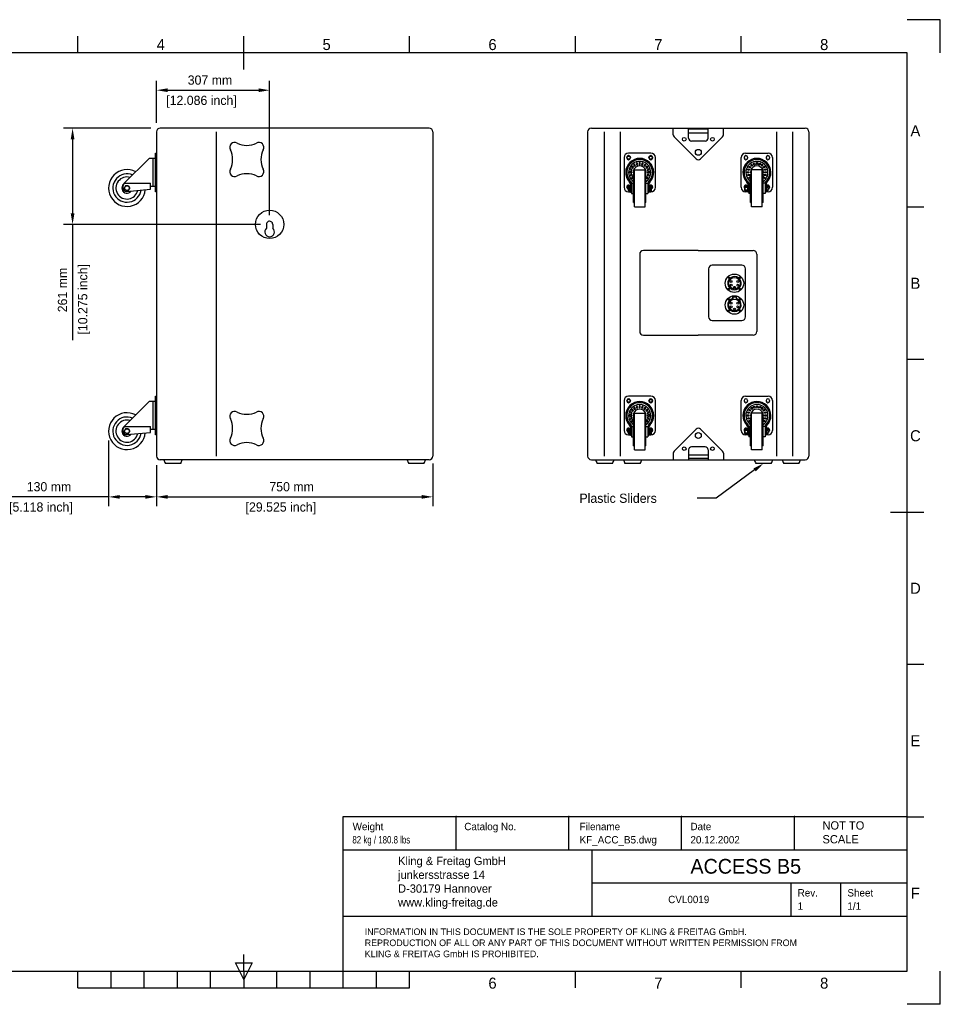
# Model space of a CAD drawing. Extents: x -90 to 3690, y 549 to 3222.
# Tile 2 of 2: x 1192 to 3690, y 549 to 3222. Entities that reach past the tile are written whole.
import ezdxf
from ezdxf.enums import TextEntityAlignment as Align

# ---------------------------------------------------------------- set-up
doc = ezdxf.new("R2010")
doc.units = 0
for name, color, linetype in [('KF_ACC_B5_DIM', 1, 'CONTINUOUS'), ('KF_ACC_B5_REAR', 7, 'CONTINUOUS'), ('KF_ACC_B5_SIDE', 7, 'CONTINUOUS'), ('KF_FRAME_025', 7, 'CONTINUOUS'), ('KF_FRAME_050', 6, 'CONTINUOUS'), ('KF_FRAME_070', 5, 'CONTINUOUS'), ('KF_FRAME_200', 8, 'CONTINUOUS')]:
    doc.layers.add(name, color=color, linetype=linetype)

# ---------------------------------------------------------------- blocks, each defined once
blk = doc.blocks.new('KF_ACC_B5_SIDE')
at = {"layer": 'KF_ACC_B5_SIDE', "color": 7}
for p, q in [((365, 0), (-365, 0)), ((-375, -10), (-375, -889.9)), ((-213.4, -9.9), (-213.4, -884.9)), ((375, -10), (375, -889.9)), ((375, -10), (375, -15)), ((-76.5, -261), (-76.5, -271.7)), ((-59.5, -261.3), (-59.5, -271.7)), ((365, -899.9), (-365.4, -899.9)), ((-213.4, -884.9), (-213.4, -889.9)), ((375, -884.9), (375, -889.9))]:
    blk.add_line(p, q, dxfattribs=at)
at = {"layer": 'KF_ACC_B5_SIDE'}
for p, q in [((-378, -172.4), (-378, -67.4)), ((-378, -67.4), (-375, -67.4)), ((-375, -172.4), (-375, -67.4)), ((-462.6, -149.6), (-395, -81.9)), ((-378, -81.9), (-395, -81.9)), ((-384, -157.9), (-384, -81.9)), ((-378, -157.9), (-378, -81.9)), ((-465, -163.7), (-465, -155.2)), ((-462.6, -149.6), (-391, -149.6)), ((-458.6, -156.1), (-462.2, -162.4)), ((-451.3, -156.1), (-458.6, -156.1)), ((-451.3, -156.1), (-447.7, -162.4)), ((-391, -165.9), (-391, -149.6)), ((-378, -157.9), (-391, -157.9)), ((-458.6, -168.7), (-462.2, -162.4)), ((-451.3, -168.7), (-458.6, -168.7)), ((-456.3, -171.6), (-391, -165.9)), ((-451.3, -168.7), (-447.7, -162.4)), ((-375, -172.4), (-378, -172.4)), ((-462.6, -809.6), (-395, -741.9)), ((-378, -741.9), (-395, -741.9)), ((-384, -817.9), (-384, -741.9)), ((-378, -832.4), (-378, -727.4)), ((-378, -727.4), (-375, -727.4)), ((-378, -817.9), (-378, -741.9)), ((-375, -832.4), (-375, -727.4)), ((-465, -823.7), (-465, -815.2)), ((-462.6, -809.6), (-391, -809.6)), ((-458.6, -816.1), (-462.2, -822.4)), ((-458.6, -828.7), (-462.2, -822.4)), ((-451.3, -816.1), (-458.6, -816.1)), ((-456.3, -831.6), (-391, -825.9)), ((-451.3, -816.1), (-447.7, -822.4)), ((-451.3, -828.7), (-447.7, -822.4)), ((-391, -825.9), (-391, -809.6)), ((-378, -817.9), (-391, -817.9)), ((-451.3, -828.7), (-458.6, -828.7)), ((-375, -832.4), (-378, -832.4)), ((-309.3, -909.9), (-350.7, -909.9)), ((350.7, -909.9), (309.3, -909.9))]:
    blk.add_line(p, q, dxfattribs=at)
for centre in [(-455, -162.4), (-455, -822.4)]:
    blk.add_circle(centre, 6.3, dxfattribs=at)
at = {"layer": 'KF_ACC_B5_SIDE', "color": 7}
blk.add_circle((-68, -261), 38.5, dxfattribs=at)
for centre, radius, start, end in [((-365, -10), 10, 90, 180), ((365, -10), 10, 0, 90), ((-163.2, -51.8), 13, 58.6012, 211.4006), ((-130, 15.4), 62, 244.7358, 295.264), ((-96.8, -51.8), 13, 328.6012, 121.4006), ((-230.4, -85), 62, 334.7358, 25.264), ((-29.6, -85), 62, 154.7358, 205.264), ((-163.2, -118.2), 13, 148.6012, 301.4006), ((-130, -185.4), 62, 64.7358, 115.264), ((-96.8, -118.2), 13, 238.6013, 31.4006), ((-68, -261), 8.5, 357.8725, 180.2008), ((-68, -281.5), 13, 130.8322, 49.2019), ((-163.2, -781.7), 13, 58.5994, 211.3988), ((-130, -714.5), 62, 244.736, 295.2642), ((-96.8, -781.7), 13, 328.5994, 121.3987), ((-230.4, -814.9), 62, 334.736, 25.2642), ((-29.6, -814.9), 62, 154.736, 205.2642), ((-163.2, -848.2), 13, 148.5994, 301.3988), ((-130, -915.3), 62, 64.736, 115.2642), ((-96.8, -848.2), 13, 238.5994, 31.3988), ((-365, -889.9), 10, 180, 270), ((365, -889.9), 10, 270, 0)]:
    blk.add_arc(centre, radius, start, end, dxfattribs=at)
at = {"layer": 'KF_ACC_B5_SIDE'}
for centre, radius, start, end in [((-455, -162.4), 50, 61.8309, 354.5249), ((-455, -162.4), 38.5, 67.0884, 351.3427), ((-455, -162.4), 30, 73.8541, 347.3613), ((-455, -162.4), 14, 131.4967, 324.5101), ((-457, -155.2), 8, 135, 180), ((-457, -163.7), 8, 180, 275), ((-455, -822.4), 50, 61.8309, 354.5249), ((-455, -822.4), 38.5, 67.0884, 351.3427), ((-455, -822.4), 30, 73.8541, 347.3613), ((-455, -822.4), 14, 131.4967, 324.5101), ((-457, -815.2), 8, 135, 180), ((-457, -823.7), 8, 180, 275), ((-330, -895.9), 25, 189.323, 214.1867), ((-330, -895.9), 25, 325.8133, 350.677), ((330, -895.9), 25, 189.323, 214.1867), ((330, -895.9), 25, 325.8133, 350.677)]:
    blk.add_arc(centre, radius, start, end, dxfattribs=at)
blk = doc.blocks.new('KF_ACC_B5_REAR')
at = {"layer": 'KF_ACC_B5_REAR'}
for p, q in [((-290.2, 0), (290.2, 0)), ((-68, 0), (68, 0)), ((-68, -17.7), (-68, 0)), ((-26.5, -27), (-26.5, 0)), ((26.5, -27), (26.5, 0)), ((68, -17.7), (68, 0)), ((-300.2, -10), (-300.2, -890)), ((-255.7, -10), (-255.7, -890)), ((-212.2, -10), (-212.2, -890)), ((-65.7, -23.3), (-5.7, -83.3)), ((26.5, -2.9), (-26.5, -2.9)), ((-26.5, -12.9), (26.5, -12.9)), ((65.7, -23.3), (5.7, -83.3)), ((212.2, -10), (212.2, -890)), ((255.7, -10), (255.7, -890)), ((300.2, -10), (300.2, -890)), ((18.5, -35), (-18.7, -35)), ((-201.5, -79.5), (-201.5, -160.5)), ((-193.5, -79), (-193.5, -81)), ((-128.5, -67.5), (-189.5, -67.5)), ((-184.5, -79), (-184.5, -81)), ((-133.5, -79), (-133.5, -81)), ((-124.5, -79), (-124.5, -81)), ((-116.5, -160.5), (-116.5, -79.5)), ((116.5, -160.5), (116.5, -79.5)), ((124.5, -79), (124.5, -81)), ((128.5, -67.5), (189.5, -67.5)), ((133.5, -79), (133.5, -81)), ((184.5, -79), (184.5, -81)), ((193.5, -79), (193.5, -81)), ((201.5, -79.5), (201.5, -160.5)), ((-179.6, -103.2), (-181.3, -105.6)), ((-181.3, -105.6), (-177.3, -108.6)), ((-175.5, -106.1), (-179.6, -103.2)), ((-177.3, -108.6), (-175.5, -106.1)), ((-173.4, -97.7), (-175.8, -99.4)), ((-175.8, -99.4), (-172.8, -103.5)), ((-170.4, -101.7), (-173.4, -97.7)), ((-172.8, -103.5), (-170.4, -101.7)), ((-165.8, -94.3), (-168.6, -95.3)), ((-168.6, -95.3), (-167.1, -100)), ((-167.1, -100), (-164.2, -99.1)), ((-164.2, -99.1), (-165.8, -94.3)), ((-157.5, -93.5), (-160.5, -93.5)), ((-160.5, -93.5), (-160.5, -98.5)), ((-160.5, -98.5), (-157.5, -98.5)), ((-157.5, -98.5), (-157.5, -93.5)), ((-152.2, -94.3), (-153.8, -99.1)), ((-153.8, -99.1), (-150.9, -100)), ((-149.4, -95.3), (-152.2, -94.3)), ((-150.9, -100), (-149.4, -95.3)), ((-144.6, -97.7), (-147.6, -101.7)), ((-147.6, -101.7), (-145.1, -103.5)), ((-145.1, -103.5), (-142.2, -99.4)), ((-142.2, -99.4), (-144.6, -97.7)), ((-138.4, -103.2), (-142.5, -106.1)), ((-142.5, -106.1), (-140.7, -108.6)), ((-140.7, -108.6), (-136.7, -105.6)), ((-136.7, -105.6), (-138.4, -103.2)), ((136.7, -105.6), (138.4, -103.2)), ((140.7, -108.6), (136.7, -105.6)), ((138.4, -103.2), (142.5, -106.1)), ((142.5, -106.1), (140.7, -108.6)), ((142.2, -99.4), (144.6, -97.7)), ((145.1, -103.5), (142.2, -99.4)), ((144.6, -97.7), (147.6, -101.7)), ((147.6, -101.7), (145.1, -103.5)), ((149.4, -95.3), (152.2, -94.3)), ((150.9, -100), (149.4, -95.3)), ((153.8, -99.1), (150.9, -100)), ((152.2, -94.3), (153.8, -99.1)), ((157.5, -98.5), (157.5, -93.5)), ((157.5, -93.5), (160.5, -93.5)), ((160.5, -98.5), (157.5, -98.5)), ((160.5, -93.5), (160.5, -98.5)), ((164.2, -99.1), (165.8, -94.3)), ((167.1, -100), (164.2, -99.1)), ((165.8, -94.3), (168.6, -95.3)), ((168.6, -95.3), (167.1, -100)), ((170.4, -101.7), (173.4, -97.7)), ((172.8, -103.5), (170.4, -101.7)), ((175.8, -99.4), (172.8, -103.5)), ((173.4, -97.7), (175.8, -99.4)), ((175.5, -106.1), (179.6, -103.2)), ((177.3, -108.6), (175.5, -106.1)), ((181.3, -105.6), (177.3, -108.6)), ((179.6, -103.2), (181.3, -105.6)), ((-180.5, -118.5), (-185.5, -118.5)), ((-185.5, -118.5), (-185.5, -121.5)), ((-185.5, -121.5), (-180.5, -121.5)), ((-183.7, -110.4), (-184.7, -113.2)), ((-184.7, -113.2), (-179.9, -114.8)), ((-179.9, -125.2), (-184.7, -126.8)), ((-184.7, -126.8), (-183.7, -129.6)), ((-179, -111.9), (-183.7, -110.4)), ((-183.7, -129.6), (-179, -128.1)), ((-177.3, -131.4), (-181.3, -134.4)), ((-180.5, -121.5), (-180.5, -118.5)), ((-179.9, -114.8), (-179, -111.9)), ((-179, -128.1), (-179.9, -125.2)), ((-176, -133.2), (-177.3, -131.4)), ((-176, -202), (-176, -125)), ((-176, -125), (-173.5, -125)), ((-173.5, -213.5), (-173.5, -113.5)), ((-173.5, -113.5), (-144.5, -113.5)), ((-144.5, -213.5), (-144.5, -113.5)), ((-142, -125), (-144.5, -125)), ((-142, -202), (-142, -125)), ((-140.7, -131.4), (-142, -133.2)), ((-136.7, -134.4), (-140.7, -131.4)), ((-134.3, -110.4), (-139, -111.9)), ((-139, -111.9), (-138.1, -114.8)), ((-138.1, -125.2), (-139, -128.1)), ((-139, -128.1), (-134.3, -129.6)), ((-138.1, -114.8), (-133.3, -113.2)), ((-133.3, -126.8), (-138.1, -125.2)), ((-137.5, -118.5), (-137.5, -121.5)), ((-132.5, -118.5), (-137.5, -118.5)), ((-137.5, -121.5), (-132.5, -121.5)), ((-133.3, -113.2), (-134.3, -110.4)), ((-134.3, -129.6), (-133.3, -126.8)), ((-132.5, -121.5), (-132.5, -118.5)), ((132.5, -118.5), (137.5, -118.5)), ((132.5, -121.5), (132.5, -118.5)), ((137.5, -121.5), (132.5, -121.5)), ((133.3, -113.2), (134.3, -110.4)), ((138.1, -114.8), (133.3, -113.2)), ((133.3, -126.8), (138.1, -125.2)), ((134.3, -129.6), (133.3, -126.8)), ((134.3, -110.4), (139, -111.9)), ((139, -128.1), (134.3, -129.6)), ((136.7, -134.4), (140.7, -131.4)), ((137.5, -118.5), (137.5, -121.5)), ((139, -111.9), (138.1, -114.8)), ((138.1, -125.2), (139, -128.1)), ((140.7, -131.4), (142, -133.2)), ((142, -202), (142, -125)), ((142, -125), (144.5, -125)), ((144.5, -213.5), (144.5, -113.5)), ((173.5, -113.5), (144.5, -113.5)), ((173.5, -213.5), (173.5, -113.5)), ((176, -125), (173.5, -125)), ((176, -202), (176, -125)), ((176, -133.2), (177.3, -131.4)), ((177.3, -131.4), (181.3, -134.4)), ((179, -111.9), (183.7, -110.4)), ((179.9, -114.8), (179, -111.9)), ((179, -128.1), (179.9, -125.2)), ((183.7, -129.6), (179, -128.1)), ((184.7, -113.2), (179.9, -114.8)), ((179.9, -125.2), (184.7, -126.8)), ((180.5, -121.5), (180.5, -118.5)), ((180.5, -118.5), (185.5, -118.5)), ((185.5, -121.5), (180.5, -121.5)), ((183.7, -110.4), (184.7, -113.2)), ((184.7, -126.8), (183.7, -129.6)), ((185.5, -118.5), (185.5, -121.5)), ((-193.5, -159), (-193.5, -161)), ((-189.2, -169), (-189.2, -158)), ((-184.5, -156.2), (-188.7, -156.2)), ((-184.5, -159.9), (-188.7, -159.9)), ((-184.5, -157.8), (-184.5, -156.2)), ((-184.5, -170.8), (-184.5, -156.2)), ((-184, -157.8), (-184.5, -157.8)), ((-184.5, -159), (-184.5, -161)), ((-184, -152), (-184, -173.5)), ((-184, -153.5), (-184, -173.5)), ((-184, -169.2), (-184, -157.8)), ((-181.3, -134.4), (-179.6, -136.8)), ((-181, -149.5), (-176, -149.5)), ((-181, -150.8), (-181, -177.5)), ((-179.6, -136.8), (-176, -134.2)), ((-142, -134.2), (-138.4, -136.8)), ((-142, -149.5), (-137, -149.5)), ((-138.4, -136.8), (-136.7, -134.4)), ((-137, -150.8), (-137, -177.5)), ((-134, -152), (-134, -173.5)), ((-134, -169), (-134, -158)), ((-127.2, -156.2), (-133.5, -156.2)), ((-133.5, -159), (-133.5, -161)), ((-127.2, -159.9), (-133.5, -159.9)), ((-126.7, -169), (-126.7, -158)), ((-124.5, -159), (-124.5, -161)), ((124.5, -159), (124.5, -161)), ((126.7, -169), (126.7, -158)), ((127.2, -156.2), (133.5, -156.2)), ((127.2, -159.9), (133.5, -159.9)), ((133.5, -159), (133.5, -161)), ((134, -152), (134, -173.5)), ((134, -169), (134, -158)), ((138.4, -136.8), (136.7, -134.4)), ((142, -149.5), (137, -149.5)), ((137, -150.8), (137, -177.5)), ((142, -134.2), (138.4, -136.8)), ((179.6, -136.8), (176, -134.2)), ((181, -149.5), (176, -149.5)), ((181.3, -134.4), (179.6, -136.8)), ((181, -150.8), (181, -177.5)), ((184, -152), (184, -173.5)), ((184, -153.5), (184, -173.5)), ((184, -157.8), (184.5, -157.8)), ((184, -169.2), (184, -157.8)), ((184.5, -157.8), (184.5, -156.2)), ((184.5, -170.8), (184.5, -156.2)), ((184.5, -156.2), (188.7, -156.2)), ((184.5, -159), (184.5, -161)), ((184.5, -159.9), (188.7, -159.9)), ((189.2, -169), (189.2, -158)), ((193.5, -159), (193.5, -161)), ((-189.5, -172.5), (-184, -172.5)), ((-184.5, -167.1), (-188.7, -167.1)), ((-184.5, -170.8), (-188.7, -170.8)), ((-184.5, -169.2), (-184.5, -170.8)), ((-184, -169.2), (-184.5, -169.2)), ((-184, -173.5), (-181, -173.5)), ((-181, -177.5), (-176, -177.5)), ((-142, -177.5), (-137, -177.5)), ((-137, -173.5), (-134, -173.5)), ((-134, -172.5), (-128.5, -172.5)), ((-127.2, -167.1), (-133.5, -167.1)), ((-127.2, -170.8), (-133.5, -170.8)), ((127.2, -167.1), (133.5, -167.1)), ((127.2, -170.8), (133.5, -170.8)), ((134, -172.5), (128.5, -172.5)), ((137, -173.5), (134, -173.5)), ((142, -177.5), (137, -177.5)), ((181, -177.5), (176, -177.5)), ((184, -173.5), (181, -173.5)), ((184, -169.2), (184.5, -169.2)), ((189.5, -172.5), (184, -172.5)), ((184.5, -167.1), (188.7, -167.1)), ((184.5, -169.2), (184.5, -170.8)), ((184.5, -170.8), (188.7, -170.8)), ((-176, -202), (-173.5, -202)), ((-173.5, -213.5), (-144.5, -213.5)), ((-142, -202), (-144.5, -202)), ((142, -202), (144.5, -202)), ((173.5, -213.5), (144.5, -213.5)), ((176, -202), (173.5, -202)), ((-159, -342), (-159, -552)), ((0, -332), (-149, -332)), ((0, -332), (149, -332)), ((159, -342), (159, -552)), ((118, -372), (38, -372)), ((28, -382), (28, -512)), ((128, -447), (128, -382)), ((128, -512), (128, -447)), ((93.3, -457.5), (102.9, -457.5)), ((93.3, -462.5), (93.3, -457.5)), ((93.5, -457.6), (102.7, -457.6)), ((93.5, -458.9), (93.5, -457.6)), ((102.7, -458.9), (93.5, -458.9)), ((93.5, -458.9), (93.5, -464.9)), ((102.7, -457.6), (102.7, -458.9)), ((102.7, -458.9), (102.7, -464.9)), ((102.9, -457.5), (102.9, -462.5)), ((38, -522), (118, -522)), ((-149, -562), (0, -562)), ((149, -562), (0, -562)), ((-201.5, -739.5), (-201.5, -820.5)), ((-193.5, -739), (-193.5, -741)), ((-128.5, -727.5), (-189.5, -727.5)), ((-184.5, -739), (-184.5, -741)), ((-133.5, -739), (-133.5, -741)), ((-124.5, -739), (-124.5, -741)), ((-116.5, -820.5), (-116.5, -739.5)), ((116.5, -820.5), (116.5, -739.5)), ((124.5, -739), (124.5, -741)), ((128.5, -727.5), (189.5, -727.5)), ((133.5, -739), (133.5, -741)), ((184.5, -739), (184.5, -741)), ((193.5, -739), (193.5, -741)), ((201.5, -739.5), (201.5, -820.5)), ((-183.7, -770.4), (-184.7, -773.2)), ((-184.7, -773.2), (-179.9, -774.8)), ((-179, -771.9), (-183.7, -770.4)), ((-179.6, -763.2), (-181.3, -765.6)), ((-181.3, -765.6), (-177.3, -768.6)), ((-179.9, -774.8), (-179, -771.9)), ((-175.5, -766.1), (-179.6, -763.2)), ((-177.3, -768.6), (-175.5, -766.1)), ((-173.4, -757.7), (-175.8, -759.4)), ((-175.8, -759.4), (-172.8, -763.5)), ((-173.5, -873.5), (-173.5, -773.5)), ((-173.5, -773.5), (-144.5, -773.5)), ((-170.4, -761.7), (-173.4, -757.7)), ((-172.8, -763.5), (-170.4, -761.7)), ((-165.8, -754.3), (-168.6, -755.3)), ((-168.6, -755.3), (-167.1, -760)), ((-167.1, -760), (-164.2, -759.1)), ((-164.2, -759.1), (-165.8, -754.3)), ((-157.5, -753.5), (-160.5, -753.5)), ((-160.5, -753.5), (-160.5, -758.5)), ((-160.5, -758.5), (-157.5, -758.5)), ((-157.5, -758.5), (-157.5, -753.5)), ((-152.2, -754.3), (-153.8, -759.1)), ((-153.8, -759.1), (-150.9, -760)), ((-149.4, -755.3), (-152.2, -754.3)), ((-150.9, -760), (-149.4, -755.3)), ((-144.6, -757.7), (-147.6, -761.7)), ((-147.6, -761.7), (-145.1, -763.5)), ((-145.1, -763.5), (-142.2, -759.4)), ((-142.2, -759.4), (-144.6, -757.7)), ((-144.5, -873.5), (-144.5, -773.5)), ((-138.4, -763.2), (-142.5, -766.1)), ((-142.5, -766.1), (-140.7, -768.6)), ((-140.7, -768.6), (-136.7, -765.6)), ((-134.3, -770.4), (-139, -771.9)), ((-139, -771.9), (-138.1, -774.8)), ((-136.7, -765.6), (-138.4, -763.2)), ((-138.1, -774.8), (-133.3, -773.2)), ((-133.3, -773.2), (-134.3, -770.4)), ((133.3, -773.2), (134.3, -770.4)), ((138.1, -774.8), (133.3, -773.2)), ((134.3, -770.4), (139, -771.9)), ((136.7, -765.6), (138.4, -763.2)), ((140.7, -768.6), (136.7, -765.6)), ((139, -771.9), (138.1, -774.8)), ((138.4, -763.2), (142.5, -766.1)), ((142.5, -766.1), (140.7, -768.6)), ((142.2, -759.4), (144.6, -757.7)), ((145.1, -763.5), (142.2, -759.4)), ((144.5, -873.5), (144.5, -773.5)), ((173.5, -773.5), (144.5, -773.5)), ((144.6, -757.7), (147.6, -761.7)), ((147.6, -761.7), (145.1, -763.5)), ((149.4, -755.3), (152.2, -754.3)), ((150.9, -760), (149.4, -755.3)), ((153.8, -759.1), (150.9, -760)), ((152.2, -754.3), (153.8, -759.1)), ((157.5, -758.5), (157.5, -753.5)), ((157.5, -753.5), (160.5, -753.5)), ((160.5, -758.5), (157.5, -758.5)), ((160.5, -753.5), (160.5, -758.5)), ((164.2, -759.1), (165.8, -754.3)), ((167.1, -760), (164.2, -759.1)), ((165.8, -754.3), (168.6, -755.3)), ((168.6, -755.3), (167.1, -760)), ((170.4, -761.7), (173.4, -757.7)), ((172.8, -763.5), (170.4, -761.7)), ((175.8, -759.4), (172.8, -763.5)), ((173.4, -757.7), (175.8, -759.4)), ((173.5, -873.5), (173.5, -773.5)), ((175.5, -766.1), (179.6, -763.2)), ((177.3, -768.6), (175.5, -766.1)), ((181.3, -765.6), (177.3, -768.6)), ((179, -771.9), (183.7, -770.4)), ((179.9, -774.8), (179, -771.9)), ((179.6, -763.2), (181.3, -765.6)), ((184.7, -773.2), (179.9, -774.8)), ((183.7, -770.4), (184.7, -773.2)), ((-180.5, -778.5), (-185.5, -778.5)), ((-185.5, -778.5), (-185.5, -781.5)), ((-185.5, -781.5), (-180.5, -781.5)), ((-179.9, -785.2), (-184.7, -786.8)), ((-184.7, -786.8), (-183.7, -789.6)), ((-183.7, -789.6), (-179, -788.1)), ((-177.3, -791.4), (-181.3, -794.4)), ((-181.3, -794.4), (-179.6, -796.8)), ((-180.5, -781.5), (-180.5, -778.5)), ((-179, -788.1), (-179.9, -785.2)), ((-179.6, -796.8), (-176, -794.2)), ((-176, -793.2), (-177.3, -791.4)), ((-176, -862), (-176, -785)), ((-176, -785), (-173.5, -785)), ((-142, -785), (-144.5, -785)), ((-142, -862), (-142, -785)), ((-140.7, -791.4), (-142, -793.2)), ((-142, -794.2), (-138.4, -796.8)), ((-136.7, -794.4), (-140.7, -791.4)), ((-138.1, -785.2), (-139, -788.1)), ((-139, -788.1), (-134.3, -789.6)), ((-138.4, -796.8), (-136.7, -794.4)), ((-133.3, -786.8), (-138.1, -785.2)), ((-137.5, -778.5), (-137.5, -781.5)), ((-132.5, -778.5), (-137.5, -778.5)), ((-137.5, -781.5), (-132.5, -781.5)), ((-134.3, -789.6), (-133.3, -786.8)), ((-132.5, -781.5), (-132.5, -778.5)), ((132.5, -778.5), (137.5, -778.5)), ((132.5, -781.5), (132.5, -778.5)), ((137.5, -781.5), (132.5, -781.5)), ((133.3, -786.8), (138.1, -785.2)), ((134.3, -789.6), (133.3, -786.8)), ((139, -788.1), (134.3, -789.6)), ((136.7, -794.4), (140.7, -791.4)), ((138.4, -796.8), (136.7, -794.4)), ((137.5, -778.5), (137.5, -781.5)), ((138.1, -785.2), (139, -788.1)), ((142, -794.2), (138.4, -796.8)), ((140.7, -791.4), (142, -793.2)), ((142, -862), (142, -785)), ((142, -785), (144.5, -785)), ((176, -785), (173.5, -785)), ((176, -862), (176, -785)), ((176, -793.2), (177.3, -791.4)), ((179.6, -796.8), (176, -794.2)), ((177.3, -791.4), (181.3, -794.4)), ((179, -788.1), (179.9, -785.2)), ((183.7, -789.6), (179, -788.1)), ((181.3, -794.4), (179.6, -796.8)), ((179.9, -785.2), (184.7, -786.8)), ((180.5, -781.5), (180.5, -778.5)), ((180.5, -778.5), (185.5, -778.5)), ((185.5, -781.5), (180.5, -781.5)), ((184.7, -786.8), (183.7, -789.6)), ((185.5, -778.5), (185.5, -781.5)), ((-193.5, -819), (-193.5, -821)), ((-189.2, -829), (-189.2, -818)), ((-184.5, -816.2), (-188.7, -816.2)), ((-184.5, -819.9), (-188.7, -819.9)), ((-184.5, -827.1), (-188.7, -827.1)), ((-184.5, -817.8), (-184.5, -816.2)), ((-184.5, -830.8), (-184.5, -816.2)), ((-184, -817.8), (-184.5, -817.8)), ((-184.5, -819), (-184.5, -821)), ((-184, -812), (-184, -833.5)), ((-184, -813.5), (-184, -833.5)), ((-184, -829.2), (-184, -817.8)), ((-181, -809.5), (-176, -809.5)), ((-181, -810.8), (-181, -837.5)), ((-142, -809.5), (-137, -809.5)), ((-137, -810.8), (-137, -837.5)), ((-134, -812), (-134, -833.5)), ((-134, -829), (-134, -818)), ((-127.2, -816.2), (-133.5, -816.2)), ((-133.5, -819), (-133.5, -821)), ((-127.2, -819.9), (-133.5, -819.9)), ((-127.2, -827.1), (-133.5, -827.1)), ((-126.7, -829), (-126.7, -818)), ((-124.5, -819), (-124.5, -821)), ((-65.7, -876.7), (-5.7, -816.7)), ((65.7, -876.7), (5.7, -816.7)), ((124.5, -819), (124.5, -821)), ((126.7, -829), (126.7, -818)), ((127.2, -816.2), (133.5, -816.2)), ((127.2, -819.9), (133.5, -819.9)), ((127.2, -827.1), (133.5, -827.1)), ((133.5, -819), (133.5, -821)), ((134, -812), (134, -833.5)), ((134, -829), (134, -818)), ((142, -809.5), (137, -809.5)), ((137, -810.8), (137, -837.5)), ((181, -809.5), (176, -809.5)), ((181, -810.8), (181, -837.5)), ((184, -812), (184, -833.5)), ((184, -813.5), (184, -833.5)), ((184, -817.8), (184.5, -817.8)), ((184, -829.2), (184, -817.8)), ((184.5, -817.8), (184.5, -816.2)), ((184.5, -830.8), (184.5, -816.2)), ((184.5, -816.2), (188.7, -816.2)), ((184.5, -819), (184.5, -821)), ((184.5, -819.9), (188.7, -819.9)), ((184.5, -827.1), (188.7, -827.1)), ((189.2, -829), (189.2, -818)), ((193.5, -819), (193.5, -821)), ((-189.5, -832.5), (-184, -832.5)), ((-184.5, -830.8), (-188.7, -830.8)), ((-184.5, -829.2), (-184.5, -830.8)), ((-184, -829.2), (-184.5, -829.2)), ((-184, -833.5), (-181, -833.5)), ((-181, -837.5), (-176, -837.5)), ((-142, -837.5), (-137, -837.5)), ((-137, -833.5), (-134, -833.5)), ((-134, -832.5), (-128.5, -832.5)), ((-127.2, -830.8), (-133.5, -830.8)), ((127.2, -830.8), (133.5, -830.8)), ((134, -832.5), (128.5, -832.5)), ((137, -833.5), (134, -833.5)), ((142, -837.5), (137, -837.5)), ((181, -837.5), (176, -837.5)), ((184, -833.5), (181, -833.5)), ((184, -829.2), (184.5, -829.2)), ((189.5, -832.5), (184, -832.5)), ((184.5, -829.2), (184.5, -830.8)), ((184.5, -830.8), (188.7, -830.8)), ((-176, -862), (-173.5, -862)), ((-173.5, -873.5), (-144.5, -873.5)), ((-142, -862), (-144.5, -862)), ((-26.5, -873), (-26.5, -900)), ((18.5, -865), (-18.7, -865)), ((26.5, -873), (26.5, -900)), ((142, -862), (144.5, -862)), ((173.5, -873.5), (144.5, -873.5)), ((176, -862), (173.5, -862)), ((-290.2, -900), (290.2, -900)), ((-68, -882.3), (-68, -900)), ((-68, -900), (68, -900)), ((-26.5, -887.1), (26.5, -887.1)), ((26.5, -897.1), (-26.5, -897.1)), ((68, -882.3), (68, -900)), ((176.6, -900), (290.2, -900)), ((176.6, -900), (290.2, -900)), ((-233, -910), (-274.3, -910)), ((-157.6, -910), (-199, -910)), ((197.7, -910), (156.4, -910)), ((273.1, -910), (231.7, -910))]:
    blk.add_line(p, q, dxfattribs=at)
for centre, radius in [((-38.2, -29.9), 5), ((38.2, -29.9), 5), ((0, -65.5), 8), ((98.1, -421), 25), ((82.6, -405.4), 2.13), ((82.6, -405.4), 1.11), ((98.1, -421), 15.8), ((89, -416.1), 2.41), ((89.4, -426.1), 2.41), ((106.8, -426.1), 2.41), ((107.3, -416.1), 2.41), ((113.7, -405.4), 2.13), ((113.7, -405.4), 1.11), ((82.6, -436.5), 2.13), ((82.6, -436.5), 1.11), ((98.1, -431.8), 2.41), ((113.7, -436.5), 2.13), ((113.7, -436.5), 1.11), ((98.1, -480), 25), ((82.6, -464.4), 2.13), ((82.6, -464.4), 1.11), ((98.1, -480), 15.8), ((89, -475.1), 2.41), ((107.3, -475.1), 2.41), ((113.7, -464.4), 2.13), ((113.7, -464.4), 1.11), ((82.6, -495.5), 2.13), ((82.6, -495.5), 1.11), ((89.4, -485.1), 2.41), ((98.1, -490.8), 2.41), ((106.8, -485.1), 2.41), ((113.7, -495.5), 2.13), ((113.7, -495.5), 1.11), ((0, -834.5), 8), ((-38.2, -870.1), 5), ((38.2, -870.1), 5)]:
    blk.add_circle(centre, radius, dxfattribs=at)
at = {"layer": 'KF_ACC_B5_REAR', "color": 7}
for centre, radius in [((-189, -80), 5), ((-189, -80), 4), ((-129, -80), 5), ((-129, -80), 4), ((-189, -160), 5), ((-189, -160), 4), ((-129, -160), 5), ((-129, -160), 4), ((-189, -740), 5), ((-189, -740), 4), ((-129, -740), 5), ((-129, -740), 4), ((-189, -820), 5), ((-189, -820), 4), ((-129, -820), 5), ((-129, -820), 4)]:
    blk.add_circle(centre, radius, dxfattribs=at)
at = {"layer": 'KF_ACC_B5_REAR'}
for centre, radius, start, end in [((-290.2, -10), 10, 90, 180), ((290.2, -10), 10, 0, 90), ((-60, -17.7), 8, 180, 225), ((60, -17.7), 8, 315, 0), ((-18.5, -27), 8, 180, 270), ((18.5, -27), 8, 270, 0), ((-189.5, -79.5), 12, 90, 180), ((-189, -79), 4.5, 0, 180), ((-129, -79), 4.5, 0, 180), ((-128.5, -79.5), 12, 0, 90), ((128.5, -79.5), 12, 90, 180), ((129, -79), 4.5, 0, 180), ((189, -79), 4.5, 0, 180), ((189.5, -79.5), 12, 0, 90), ((-159, -120), 38, 315.8395, 224.1605), ((-159, -120), 35, 314.2407, 225.7593), ((-189, -81), 4.5, 180, 0), ((-159, -120), 30, 304.5181, 235.4819), ((-159, -120), 17.5, 343.3985, 196.6015), ((-129, -81), 4.5, 180, 0), ((0, -77.7), 8, 224.9999, 315), ((159, -120), 38, 315.8395, 224.1605), ((159, -120), 35, 314.2407, 225.7593), ((129, -81), 4.5, 180, 0), ((159, -120), 30, 304.5181, 235.4819), ((159, -120), 17.5, 343.3985, 196.6015), ((189, -81), 4.5, 180, 0), ((-189, -159), 4.5, 38.0519, 180), ((-185.9, -158), 3.35, 147.1328, 212.8672), ((-176.6, -163.5), 12.6, 163.2213, 196.7787), ((-192, -152), 8, 0, 44.1605), ((-189, -150.8), 8, 0, 45.7593), ((-129, -150.8), 8, 134.2407, 180), ((-126, -152), 8, 135.8395, 180), ((-130.6, -158), 3.35, 147.1328, 212.8672), ((-121.4, -163.5), 12.6, 163.2214, 196.7786), ((-129, -159), 4.5, 0, 141.9481), ((-130, -158), 3.35, 327.1328, 32.8672), ((-139.3, -163.5), 12.6, 343.2214, 16.7786), ((129, -159), 4.5, 38.0519, 180), ((130, -158), 3.35, 147.1328, 212.8672), ((139.3, -163.5), 12.6, 163.2214, 196.7786), ((126, -152), 8, 0, 44.1605), ((130.6, -158), 3.35, 327.1328, 32.8672), ((121.4, -163.5), 12.6, 343.2214, 16.7786), ((129, -150.8), 8, 0, 45.7593), ((189, -150.8), 8, 134.2407, 180), ((192, -152), 8, 135.8395, 180), ((189, -159), 4.5, 0, 141.9481), ((185.9, -158), 3.35, 327.1328, 32.8672), ((176.6, -163.5), 12.6, 343.2213, 16.7787), ((-189.5, -160.5), 12, 180, 270), ((-189, -161), 4.5, 180, 267.1919), ((-185.9, -169), 3.35, 147.1328, 212.8672), ((-130.6, -169), 3.35, 147.1328, 212.8672), ((-128.5, -160.5), 12, 270, 0), ((-130, -169), 3.35, 327.1328, 32.8672), ((-129, -161), 4.5, 301.0765, 0), ((128.5, -160.5), 12, 180, 270), ((129, -161), 4.5, 180, 238.9235), ((130, -169), 3.35, 147.1328, 212.8672), ((130.6, -169), 3.35, 327.1328, 32.8672), ((185.9, -169), 3.35, 327.1328, 32.8672), ((189, -161), 4.5, 272.8081, 0), ((189.5, -160.5), 12, 270, 0), ((-149, -342), 10, 90, 180), ((149, -342), 10, 0, 90), ((38, -382), 10, 90, 180), ((118, -382), 10, 0, 90), ((98.1, -421), 18.1, 105.3495, 270), ((98.1, -421), 18.1, 270, 105.3495), ((98.1, -480), 18.1, 105.3495, 270), ((98.1, -480), 18.1, 270, 74.6505), ((38, -512), 10, 180, 270), ((118, -512), 10, 270, 0), ((-149, -552), 10, 180, 270), ((149, -552), 10, 270, 0), ((-189.5, -739.5), 12, 90, 180), ((-159, -780), 38, 315.8395, 224.1605), ((-159, -780), 35, 314.2407, 225.7593), ((-189, -739), 4.5, 0, 180), ((-189, -741), 4.5, 180, 0), ((-129, -739), 4.5, 0, 180), ((-129, -741), 4.5, 180, 0), ((-128.5, -739.5), 12, 0, 90), ((128.5, -739.5), 12, 90, 180), ((159, -780), 38, 315.8395, 224.1605), ((159, -780), 35, 314.2407, 225.7593), ((129, -739), 4.5, 0, 180), ((129, -741), 4.5, 180, 0), ((189, -739), 4.5, 0, 180), ((189, -741), 4.5, 180, 0), ((189.5, -739.5), 12, 0, 90), ((-159, -780), 30, 304.5181, 235.4819), ((-159, -780), 17.5, 343.3985, 196.6015), ((159, -780), 30, 304.5181, 235.4819), ((159, -780), 17.5, 343.3985, 196.6015), ((-189.5, -820.5), 12, 180, 270), ((-189, -819), 4.5, 38.0519, 180), ((-189, -821), 4.5, 180, 267.1919), ((-185.9, -818), 3.35, 147.1328, 212.8672), ((-176.6, -823.5), 12.6, 163.2213, 196.7787), ((-185.9, -829), 3.35, 147.1328, 212.8672), ((-192, -812), 8, 0, 44.1605), ((-189, -810.8), 8, 0, 45.7593), ((-129, -810.8), 8, 134.2407, 180), ((-126, -812), 8, 135.8395, 180), ((-130.6, -818), 3.35, 147.1328, 212.8672), ((-121.4, -823.5), 12.6, 163.2214, 196.7786), ((-130.6, -829), 3.35, 147.1328, 212.8672), ((-129, -819), 4.5, 0, 141.9481), ((-128.5, -820.5), 12, 270, 0), ((-130, -818), 3.35, 327.1328, 32.8672), ((-139.3, -823.5), 12.6, 343.2214, 16.7786), ((-130, -829), 3.35, 327.1328, 32.8672), ((-129, -821), 4.5, 301.0765, 0), ((0, -822.3), 8, 45, 135.0001), ((128.5, -820.5), 12, 180, 270), ((129, -819), 4.5, 38.0519, 180), ((129, -821), 4.5, 180, 238.9235), ((130, -818), 3.35, 147.1328, 212.8672), ((139.3, -823.5), 12.6, 163.2214, 196.7786), ((130, -829), 3.35, 147.1328, 212.8672), ((126, -812), 8, 0, 44.1605), ((130.6, -818), 3.35, 327.1328, 32.8672), ((121.4, -823.5), 12.6, 343.2214, 16.7786), ((130.6, -829), 3.35, 327.1328, 32.8672), ((129, -810.8), 8, 0, 45.7593), ((189, -810.8), 8, 134.2407, 180), ((192, -812), 8, 135.8395, 180), ((189, -819), 4.5, 0, 141.9481), ((185.9, -818), 3.35, 327.1328, 32.8672), ((176.6, -823.5), 12.6, 343.2213, 16.7787), ((185.9, -829), 3.35, 327.1328, 32.8672), ((189, -821), 4.5, 272.8081, 0), ((189.5, -820.5), 12, 270, 0), ((-60, -882.3), 8, 135, 180), ((-18.5, -873), 8, 90, 180), ((18.5, -873), 8, 0, 90), ((60, -882.3), 8, 0, 45), ((-290.2, -890), 10, 180, 270), ((-253.6, -895.9), 25, 189.323, 214.1867), ((-253.6, -895.9), 25, 325.8133, 350.677), ((-178.3, -895.9), 25, 189.323, 214.1867), ((-178.3, -895.9), 25, 325.8133, 350.677), ((177, -895.9), 25, 189.323, 214.1867), ((177, -895.9), 25, 325.8133, 350.677), ((252.4, -895.9), 25, 189.323, 214.1867), ((252.4, -895.9), 25, 325.8133, 350.677), ((290.2, -890), 10, 270, 0)]:
    blk.add_arc(centre, radius, start, end, dxfattribs=at)
blk = doc.blocks.new('KF_ACC_B5_LAYOUT')
at = {"layer": 'KF_ACC_B5_DIM'}
for p in [(2466, 509.7), (2772, 509.7), (3078, 509.7), (3384, 509.7)]:
    blk.add_point(p, dxfattribs=at)
at = {"layer": 'KF_FRAME_050'}
for p, q in [((1440, 2583), (1440, 2628)), ((1890, 2538), (1890, 2628)), ((2340, 2583), (2340, 2628)), ((2790, 2583), (2790, 2628)), ((3240, 2583), (3240, 2628)), ((3735, 2164.5), (3690, 2164.5)), ((3735, 1750.5), (3690, 1750.5)), ((3645, 1336.5), (3735, 1336.5)), ((3735, 922.5), (3690, 922.5)), ((3735, 508.5), (3690, 508.5)), ((1890, 90), (1890, 135)), ((1867.5, 112.5), (1912.5, 112.5)), ((1890, 67.5), (1867.5, 112.5)), ((1912.5, 112.5), (1890, 67.5)), ((1440, 45), (1440, 90)), ((1530, 45), (1530, 90)), ((1620, 45), (1620, 90)), ((1710, 45), (1710, 90)), ((1800, 45), (1800, 90)), ((1890, 90), (1890, 45)), ((1980, 45), (1980, 90)), ((2070, 45), (2070, 90)), ((2160, 45), (2160, 90)), ((2250, 45), (2250, 90)), ((2340, 45), (2340, 90)), ((2790, 45), (2790, 90)), ((3240, 45), (3240, 90)), ((1440, 45), (2340, 45))]:
    blk.add_line(p, q, dxfattribs=at)
at = {"layer": 'KF_FRAME_070'}
for p, q in [((3690, 2583), (90, 2583)), ((3690, 90), (3690, 2583)), ((2160, 509.7), (3690, 509.7)), ((2160, 239.7), (2160, 509.7)), ((2466, 419.7), (2466, 509.7)), ((2772, 419.7), (2772, 509.7)), ((3078, 419.7), (3078, 509.7)), ((3384, 419.7), (3384, 509.7)), ((2160, 419.7), (3690, 419.7)), ((2835, 239.7), (2835, 419.7)), ((2835, 329.7), (3690, 329.7)), ((3375, 239.7), (3375, 329.7)), ((3510, 239.7), (3510, 329.7)), ((2160, 90), (2160, 239.7)), ((2160, 239.7), (3690, 239.7)), ((90, 90), (3690, 90))]:
    blk.add_line(p, q, dxfattribs=at)
at = {"layer": 'KF_FRAME_200'}
for p, q in [((3780, 2673), (3690, 2673)), ((3780, 2583), (3780, 2673)), ((3780, 0), (3780, 90)), ((3780, 0), (3690, 0))]:
    blk.add_line(p, q, dxfattribs=at)
at = {"layer": 'KF_ACC_B5_DIM'}
for s, height, p in [('NOT TO ', 22.5, (3460.3, 474.4)), ('SCALE', 22.5, (3460.3, 436.9)), ('Kling & Freitag GmbH', 22.5, (2308.7, 378)), ('junkersstrasse 14', 22.5, (2308.7, 340.5)), ('D-30179 Hannover', 22.5, (2308.7, 303)), ('www.kling-freitag.de', 22.5, (2308.7, 265.5)), ('INFORMATION IN THIS DOCUMENT IS THE SOLE PROPERTY OF KLING & FREITAG GmbH. ', 18, (2218.3, 188)), ('REPRODUCTION OF ALL OR ANY PART OF THIS DOCUMENT WITHOUT WRITTEN PERMISSION FROM ', 18, (2218.3, 158)), ('KLING & FREITAG GmbH IS PROHIBITED.', 18, (2218.3, 128))]:
    blk.add_text(s, height=height, dxfattribs=at).set_placement(p)
at = {"layer": 'KF_FRAME_025'}
for s, p in [('Weight', (2185.5, 482.7)), ('Catalog No.', (2488.4, 482.7)), ('Filename', (2801.4, 482.7)), ('Date', (3102.1, 482.7)), ('Rev.', (3393, 302.7)), ('Sheet', (3528, 302.7))]:
    blk.add_text(s, height=20, dxfattribs=at).set_placement(p, align=Align.MIDDLE_LEFT)
at = {"layer": 'KF_FRAME_025', "width": 0.8}
blk.add_text('82 kg / 180.8 lbs', height=20, dxfattribs=at).set_placement((2184.8, 436.7))
at = {"layer": 'KF_FRAME_025'}
for s, p in [('KF_ACC_B5.dwg', (2801.4, 436.7)), ('20.12.2002', (3102.1, 436.7)), ('1', (3393, 256.7)), ('1/1', (3528, 256.7))]:
    blk.add_text(s, height=20, dxfattribs=at).set_placement(p)
at = {"layer": 'KF_FRAME_050'}
for s, p in [('4', (1665, 2605.5)), ('5', (2115, 2605.5)), ('6', (2565, 2605.5)), ('7', (3015, 2605.5)), ('8', (3465, 2605.5)), ('A', (3712.5, 2371.5)), ('B', (3712.5, 1957.5)), ('C', (3712.5, 1543.5)), ('D', (3712.5, 1129.5)), ('E', (3712.5, 715.5)), ('F', (3712.5, 301.5)), ('6', (2565, 57.5)), ('7', (3015, 57.5)), ('8', (3465, 57.5))]:
    blk.add_text(s, height=30, dxfattribs=at).set_placement(p, align=Align.MIDDLE)
for s, height, p in [('ACCESS B5', 40, (3102, 354.7)), ('CVL0019', 20, (3041.7, 274.7))]:
    blk.add_text(s, height=height, dxfattribs=at).set_placement(p)

msp = doc.modelspace()

# ---------------------------------------------------------------- linework, layer by layer
at = {"layer": 'KF_ACC_B5_DIM'}
for p, q in [((1563.2, 2942.3), (1563.2, 3055.5)), ((1870.1, 2691.3), (1870.1, 3055.5)), ((1593.2, 3030.5), (1840.1, 3030.5)), ((1548.2, 2927.3), (1310.5, 2927.3)), ((1335.5, 2897.3), (1335.5, 2696.3)), ((1845.1, 2666.3), (1310.5, 2666.3)), ((1335.5, 2666.3), (1335.5, 2352.1)), ((1433.2, 2079.9), (1433.2, 1901.5)), ((1563.2, 2012.4), (1563.2, 1901.5)), ((1563.2, 2012.4), (1563.2, 1901.5)), ((2313.1, 2017.4), (2313.1, 1901.5)), ((3186.2, 1999.5), (3082.2, 1922.8)), ((1433.2, 1926.5), (1148.2, 1926.5)), ((1533.2, 1926.5), (1463.2, 1926.5)), ((1593.2, 1926.5), (2283.1, 1926.5)), ((3082.2, 1922.8), (3030.2, 1922.8))]:
    msp.add_line(p, q, dxfattribs=at)
for points in [[(1593.2, 3035.5), (1593.2, 3025.5), (1563.2, 3030.5)], [(1840.1, 3035.5), (1840.1, 3025.5), (1870.1, 3030.5)], [(1330.5, 2897.3), (1340.5, 2897.3), (1335.5, 2927.3)], [(1330.5, 2696.3), (1340.5, 2696.3), (1335.5, 2666.3)], [(3183.2, 2003.6), (3210.3, 2017.4), (3189.2, 1995.5)], [(1463.2, 1931.5), (1463.2, 1921.5), (1433.2, 1926.5)], [(1533.2, 1931.5), (1533.2, 1921.5), (1563.2, 1926.5)], [(1593.2, 1931.5), (1593.2, 1921.5), (1563.2, 1926.5)], [(2283.1, 1931.5), (2283.1, 1921.5), (2313.1, 1926.5)]]:
    msp.add_solid(points, dxfattribs=at)

# ---------------------------------------------------------------- block references
msp.add_blockref('KF_ACC_B5_LAYOUT', (-90.1, 548.9), dxfattribs=at)
at = {"layer": 'KF_ACC_B5_REAR'}
msp.add_blockref('KF_ACC_B5_REAR', (3033.3, 2927.4), dxfattribs=at)
at = {"layer": 'KF_ACC_B5_SIDE'}
msp.add_blockref('KF_ACC_B5_SIDE', (1938.1, 2927.3), dxfattribs=at)

# ---------------------------------------------------------------- texts
at = {"layer": 'KF_ACC_B5_DIM'}
for s, p in [('307 mm', (1647.9, 3045.5)), ('[12.086 inch]', (1589.6, 2990.5)), ('130 mm', (1211.1, 1941.5)), ('750 mm', (1869.4, 1941.5)), ('Plastic Sliders', (2710.8, 1910.3)), ('[5.118 inch]', (1163.2, 1886.5)), ('[29.525 inch]', (1804.8, 1886.5))]:
    msp.add_text(s, height=25, dxfattribs=at).set_placement(p)
for s, p in [('[10.275 inch]', (1375.5, 2367.1)), ('261 mm', (1320.5, 2427.6))]:
    msp.add_text(s, height=25, rotation=90, dxfattribs=at).set_placement(p)

doc.saveas('drawing.dxf')
